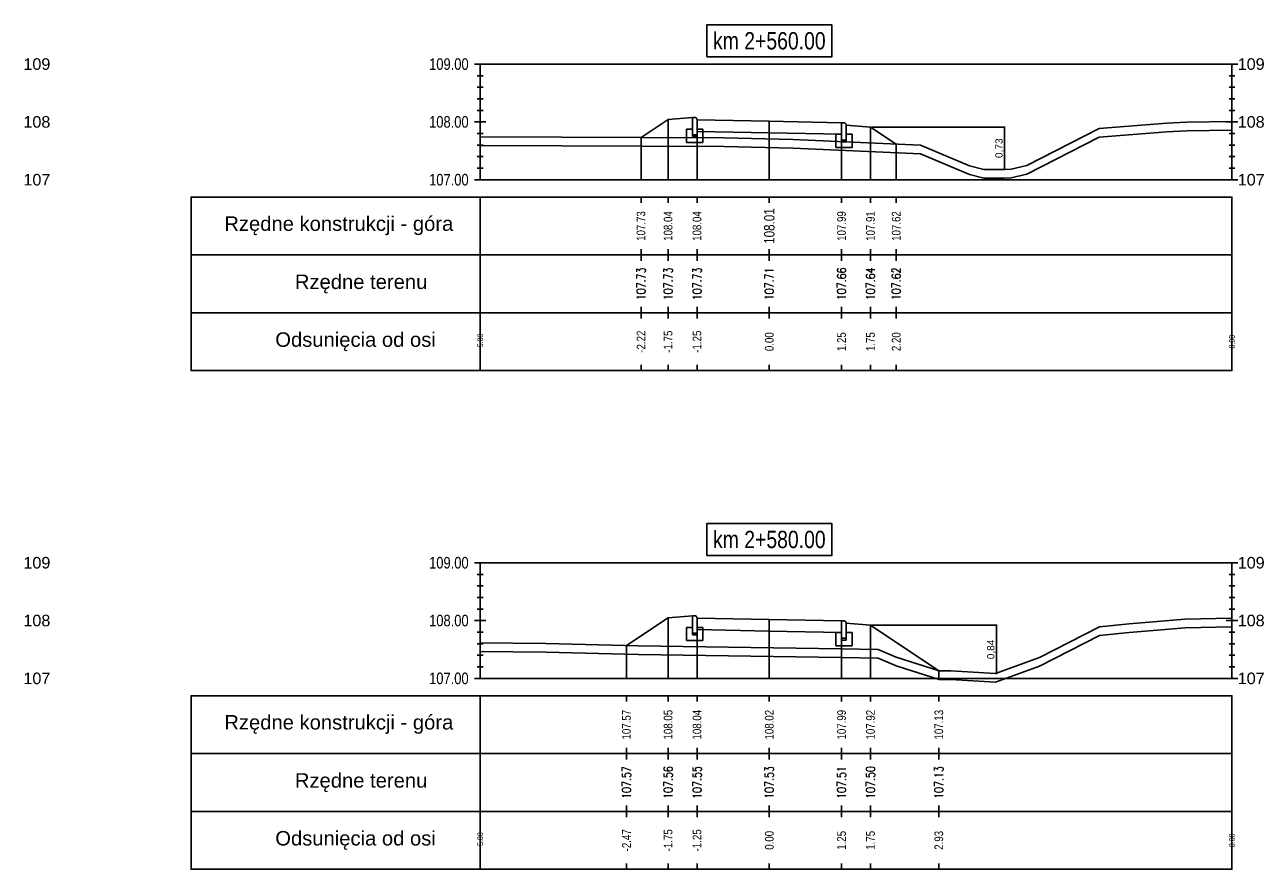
# Model space of a CAD drawing. Extents: x 7537626 to 7538805, y 5722894 to 5725486.
# Tile 32 of 90: x 7538237 to 7538258, y 5725395 to 5725410. Entities that reach past the tile are written whole.
import ezdxf

# ---------------------------------------------------------------- set-up
doc = ezdxf.new("R2010")
doc.units = 0
doc.header["$PDMODE"] = 35
doc.header["$PDSIZE"] = 0.3
for name, color, linetype in [('C-DROGI-PROFILE', 7, 'Continuous'), ('C-DROGI-PROFILE-ETYKIETY', 7, 'Continuous'), ('C-DROGI-PRZEKROJE-ETYKIETY', 7, 'Continuous'), ('C-POPRZECZKA-przekrój', 2, 'Continuous'), ('C-POPRZECZKA-widok', 1, 'Continuous')]:
    doc.layers.add(name, color=color, linetype=linetype)
for name, color, linetype, true_color in [('C-humus', 7, 'Continuous', 0x003df5), ('C-Teren', 7, 'Continuous', 0x005716), ('poprzeczki', 7, 'Continuous', 0x0000d6)]:
    doc.layers.add(name, color=color, linetype=linetype, true_color=true_color)
doc.styles.add('2mm08', font='arial.ttf', dxfattribs={"width": 0.8})
doc.styles.add('opis_50', font='arial.ttf', dxfattribs={"height": 0.125})
doc.styles.get("Standard").update_dxf_attribs({"font": 'arial.ttf'})
doc.dimstyles.new('OPIS_50', dxfattribs={"dimscale": 0.5, "dimtxt": 0.125, "dimasz": 0.25, "dimexe": 0.1, "dimexo": 0.15, "dimgap": 0.1, "dimtad": 1, "dimzin": 0, "dimtxsty": 'opis_50', "dimblk": 'ARCHTICK', "dimcen": 0.15, "dimdle": 0.1, "dimaunit": 2, "dimadec": 4, "dimazin": 0, "dimtfac": 1, "dimtmove": 0, "dimatfit": 3, "dimfxl": 1, "dimarcsym": 0})

# ---------------------------------------------------------------- blocks, each defined once
blk = doc.blocks.new('_ArchTick')
at = {"color": 0, "linetype": 'ByBlock', "const_width": 0.15}
blk.add_lwpolyline([(-0.5, -0.5), (0.5, 0.5)], dxfattribs=at)
blk = doc.blocks.new('*D126')
at = {"layer": 'Defpoints', "color": 0, "transparency": 16777216}
for p in [(7538251.334, 5725408.252), (7538253.29, 5725407.518), (7538253.646, 5725407.518)]:
    blk.add_point(p, dxfattribs=at)
at = {"layer": 'poprzeczki', "color": 0, "lineweight": -2, "transparency": 16777216}
for p, q in [((7538251.349, 5725408.252), (7538253.656, 5725408.252)), ((7538253.646, 5725408.262), (7538253.646, 5725407.508)), ((7538253.305, 5725407.518), (7538253.656, 5725407.518))]:
    blk.add_line(p, q, dxfattribs=at)
at = {"layer": 'poprzeczki', "color": 0, "lineweight": -2, "transparency": 16777216, "xscale": 0.025, "yscale": 0.025, "zscale": 0.025}
for p, rotation in [((7538253.646, 5725408.252), 90), ((7538253.646, 5725407.518), 270)]:
    blk.add_blockref('_ArchTick', p, dxfattribs=dict(at, rotation=rotation))
at = {"layer": 'poprzeczki', "color": 0, "transparency": 16777216, "insert": (7538253.561, 5725407.885), "char_height": 0.125, "attachment_point": 5, "rotation": 90, "style": 'opis_50'}
blk.add_mtext('0,73', dxfattribs=at)
blk = doc.blocks.new('*D127')
at = {"layer": 'Defpoints', "color": 0, "transparency": 16777216}
for p in [(7538251.328, 5725399.635), (7538253.492, 5725398.797), (7538253.504, 5725398.797)]:
    blk.add_point(p, dxfattribs=at)
at = {"layer": 'poprzeczki', "color": 0, "lineweight": -2, "transparency": 16777216}
for p, q in [((7538251.343, 5725399.635), (7538253.514, 5725399.635)), ((7538253.504, 5725399.645), (7538253.504, 5725398.787)), ((7538253.507, 5725398.797), (7538253.514, 5725398.797))]:
    blk.add_line(p, q, dxfattribs=at)
at = {"layer": 'poprzeczki', "color": 0, "lineweight": -2, "transparency": 16777216, "xscale": 0.025, "yscale": 0.025, "zscale": 0.025}
for p, rotation in [((7538253.504, 5725399.635), 90), ((7538253.504, 5725398.797), 270)]:
    blk.add_blockref('_ArchTick', p, dxfattribs=dict(at, rotation=rotation))
at = {"layer": 'poprzeczki', "color": 0, "transparency": 16777216, "insert": (7538253.419, 5725399.216), "char_height": 0.125, "attachment_point": 5, "rotation": 90, "style": 'opis_50'}
blk.add_mtext('0,84', dxfattribs=at)

msp = doc.modelspace()

# ---------------------------------------------------------------- linework, layer by layer
at = {"layer": 'C-DROGI-PROFILE', "color": 7, "linetype": 'Continuous', "lineweight": -3}
for p, q in [((7538247.359, 5725407.039), (7538247.359, 5725406.939)), ((7538247.828, 5725407.039), (7538247.828, 5725406.939)), ((7538248.328, 5725407.039), (7538248.328, 5725406.939)), ((7538249.578, 5725407.039), (7538249.578, 5725406.939)), ((7538250.828, 5725407.039), (7538250.828, 5725406.939)), ((7538251.328, 5725407.039), (7538251.328, 5725406.939)), ((7538251.773, 5725407.039), (7538251.773, 5725406.939)), ((7538247.359, 5725406.039), (7538247.359, 5725406.139)), ((7538247.359, 5725406.039), (7538247.359, 5725405.939)), ((7538247.828, 5725406.039), (7538247.828, 5725406.139)), ((7538247.828, 5725406.039), (7538247.828, 5725405.939)), ((7538248.328, 5725406.039), (7538248.328, 5725406.139)), ((7538248.328, 5725406.039), (7538248.328, 5725405.939)), ((7538249.578, 5725406.039), (7538249.578, 5725406.139)), ((7538249.578, 5725406.039), (7538249.578, 5725405.939)), ((7538250.828, 5725406.039), (7538250.828, 5725406.139)), ((7538250.828, 5725406.039), (7538250.828, 5725405.939)), ((7538251.328, 5725406.039), (7538251.328, 5725406.139)), ((7538251.328, 5725406.039), (7538251.328, 5725405.939)), ((7538251.773, 5725406.039), (7538251.773, 5725406.139)), ((7538251.773, 5725406.039), (7538251.773, 5725405.939)), ((7538247.359, 5725405.039), (7538247.359, 5725405.139)), ((7538247.828, 5725405.039), (7538247.828, 5725405.139)), ((7538248.328, 5725405.039), (7538248.328, 5725405.139)), ((7538249.578, 5725405.039), (7538249.578, 5725405.139)), ((7538250.828, 5725405.039), (7538250.828, 5725405.139)), ((7538251.328, 5725405.039), (7538251.328, 5725405.139)), ((7538251.773, 5725405.039), (7538251.773, 5725405.139)), ((7538247.359, 5725405.039), (7538247.359, 5725404.939)), ((7538247.828, 5725405.039), (7538247.828, 5725404.939)), ((7538248.328, 5725405.039), (7538248.328, 5725404.939)), ((7538249.578, 5725405.039), (7538249.578, 5725404.939)), ((7538250.828, 5725405.039), (7538250.828, 5725404.939)), ((7538251.328, 5725405.039), (7538251.328, 5725404.939)), ((7538251.773, 5725405.039), (7538251.773, 5725404.939)), ((7538247.359, 5725404.039), (7538247.359, 5725404.139)), ((7538247.828, 5725404.039), (7538247.828, 5725404.139)), ((7538248.328, 5725404.039), (7538248.328, 5725404.139)), ((7538249.578, 5725404.039), (7538249.578, 5725404.139)), ((7538250.828, 5725404.039), (7538250.828, 5725404.139)), ((7538251.328, 5725404.039), (7538251.328, 5725404.139)), ((7538251.773, 5725404.039), (7538251.773, 5725404.139)), ((7538247.108, 5725398.414), (7538247.108, 5725398.314)), ((7538247.828, 5725398.414), (7538247.828, 5725398.314)), ((7538248.328, 5725398.414), (7538248.328, 5725398.314)), ((7538249.578, 5725398.414), (7538249.578, 5725398.314)), ((7538250.828, 5725398.414), (7538250.828, 5725398.314)), ((7538251.328, 5725398.414), (7538251.328, 5725398.314)), ((7538252.51, 5725398.414), (7538252.51, 5725398.314)), ((7538247.108, 5725397.414), (7538247.108, 5725397.514)), ((7538247.108, 5725397.414), (7538247.108, 5725397.314)), ((7538247.828, 5725397.414), (7538247.828, 5725397.514)), ((7538247.828, 5725397.414), (7538247.828, 5725397.314)), ((7538248.328, 5725397.414), (7538248.328, 5725397.514)), ((7538248.328, 5725397.414), (7538248.328, 5725397.314)), ((7538249.578, 5725397.414), (7538249.578, 5725397.514)), ((7538249.578, 5725397.414), (7538249.578, 5725397.314)), ((7538250.828, 5725397.414), (7538250.828, 5725397.514)), ((7538250.828, 5725397.414), (7538250.828, 5725397.314)), ((7538251.328, 5725397.414), (7538251.328, 5725397.514)), ((7538251.328, 5725397.414), (7538251.328, 5725397.314)), ((7538252.51, 5725397.414), (7538252.51, 5725397.514)), ((7538252.51, 5725397.414), (7538252.51, 5725397.314)), ((7538247.108, 5725396.414), (7538247.108, 5725396.514)), ((7538247.828, 5725396.414), (7538247.828, 5725396.514)), ((7538248.328, 5725396.414), (7538248.328, 5725396.514)), ((7538249.578, 5725396.414), (7538249.578, 5725396.514)), ((7538250.828, 5725396.414), (7538250.828, 5725396.514)), ((7538251.328, 5725396.414), (7538251.328, 5725396.514)), ((7538252.51, 5725396.414), (7538252.51, 5725396.514)), ((7538247.108, 5725396.414), (7538247.108, 5725396.314)), ((7538247.828, 5725396.414), (7538247.828, 5725396.314)), ((7538248.328, 5725396.414), (7538248.328, 5725396.314)), ((7538249.578, 5725396.414), (7538249.578, 5725396.314)), ((7538250.828, 5725396.414), (7538250.828, 5725396.314)), ((7538251.328, 5725396.414), (7538251.328, 5725396.314)), ((7538252.51, 5725396.414), (7538252.51, 5725396.314)), ((7538247.108, 5725395.414), (7538247.108, 5725395.514)), ((7538247.828, 5725395.414), (7538247.828, 5725395.514)), ((7538248.328, 5725395.414), (7538248.328, 5725395.514)), ((7538249.578, 5725395.414), (7538249.578, 5725395.514)), ((7538250.828, 5725395.414), (7538250.828, 5725395.514)), ((7538251.328, 5725395.414), (7538251.328, 5725395.514)), ((7538252.51, 5725395.414), (7538252.51, 5725395.514))]:
    msp.add_line(p, q, dxfattribs=at)
at = {"layer": 'C-DROGI-PROFILE', "color": 1, "linetype": 'Continuous', "lineweight": -3}
for points in [[(7538244.578, 5725406.039), (7538244.578, 5725407.039), (7538239.578, 5725407.039), (7538239.578, 5725406.039)], [(7538244.578, 5725406.039), (7538257.578, 5725406.039), (7538257.578, 5725407.039), (7538244.578, 5725407.039)], [(7538244.578, 5725405.039), (7538244.578, 5725406.039), (7538239.578, 5725406.039), (7538239.578, 5725405.039)], [(7538244.578, 5725405.039), (7538257.578, 5725405.039), (7538257.578, 5725406.039), (7538244.578, 5725406.039)], [(7538244.578, 5725404.039), (7538244.578, 5725405.039), (7538239.578, 5725405.039), (7538239.578, 5725404.039)], [(7538244.578, 5725404.039), (7538257.578, 5725404.039), (7538257.578, 5725405.039), (7538244.578, 5725405.039)], [(7538244.578, 5725397.414), (7538244.578, 5725398.414), (7538239.578, 5725398.414), (7538239.578, 5725397.414)], [(7538244.578, 5725397.414), (7538257.578, 5725397.414), (7538257.578, 5725398.414), (7538244.578, 5725398.414)], [(7538244.578, 5725396.414), (7538244.578, 5725397.414), (7538239.578, 5725397.414), (7538239.578, 5725396.414)], [(7538244.578, 5725396.414), (7538257.578, 5725396.414), (7538257.578, 5725397.414), (7538244.578, 5725397.414)], [(7538244.578, 5725395.414), (7538244.578, 5725396.414), (7538239.578, 5725396.414), (7538239.578, 5725395.414)], [(7538244.578, 5725395.414), (7538257.578, 5725395.414), (7538257.578, 5725396.414), (7538244.578, 5725396.414)]]:
    msp.add_3dface(points, dxfattribs=at)
at = {"layer": 'C-DROGI-PRZEKROJE-ETYKIETY', "color": 1, "linetype": 'Continuous', "lineweight": -3}
for p, q in [((7538247.828, 5725408.382), (7538247.828, 5725407.339)), ((7538248.328, 5725408.376), (7538248.328, 5725407.339)), ((7538249.578, 5725408.351), (7538249.578, 5725407.339)), ((7538250.828, 5725408.326), (7538250.828, 5725407.339)), ((7538251.328, 5725408.252), (7538251.328, 5725407.339)), ((7538247.359, 5725408.07), (7538247.359, 5725407.339)), ((7538251.773, 5725407.956), (7538251.773, 5725407.339)), ((7538247.828, 5725399.765), (7538247.828, 5725398.714)), ((7538248.328, 5725399.758), (7538248.328, 5725398.714)), ((7538249.578, 5725399.733), (7538249.578, 5725398.714)), ((7538250.828, 5725399.708), (7538250.828, 5725398.714)), ((7538251.328, 5725399.635), (7538251.328, 5725398.714)), ((7538247.108, 5725399.285), (7538247.108, 5725398.714)), ((7538252.51, 5725398.846), (7538252.51, 5725398.714))]:
    msp.add_line(p, q, dxfattribs=at)
at = {"layer": 'C-humus'}
for p, q in [((7538254.032, 5725407.435), (7538255.284, 5725408.074)), ((7538255.284, 5725408.074), (7538256.455, 5725408.17)), ((7538256.455, 5725408.17), (7538256.798, 5725408.185)), ((7538256.798, 5725408.185), (7538257.578, 5725408.197)), ((7538244.578, 5725407.932), (7538248.791, 5725407.913)), ((7538248.791, 5725407.913), (7538249.991, 5725407.887)), ((7538249.991, 5725407.887), (7538252.195, 5725407.786)), ((7538252.195, 5725407.786), (7538253.039, 5725407.429)), ((7538253.763, 5725407.37), (7538254.032, 5725407.435)), ((7538253.039, 5725407.429), (7538253.29, 5725407.368)), ((7538253.29, 5725407.368), (7538253.641, 5725407.368)), ((7538253.641, 5725407.368), (7538253.763, 5725407.37)), ((7538255.287, 5725399.458), (7538255.8, 5725399.509)), ((7538255.8, 5725399.509), (7538256.77, 5725399.588)), ((7538256.77, 5725399.588), (7538257.578, 5725399.608)), ((7538254.248, 5725398.927), (7538255.287, 5725399.458)), ((7538244.578, 5725399.179), (7538245.713, 5725399.167)), ((7538245.713, 5725399.167), (7538247.312, 5725399.13)), ((7538247.312, 5725399.13), (7538250.822, 5725399.075)), ((7538250.822, 5725399.075), (7538251.459, 5725399.062)), ((7538251.459, 5725399.062), (7538251.769, 5725398.931)), ((7538251.769, 5725398.931), (7538252.513, 5725398.696)), ((7538253.492, 5725398.647), (7538254.248, 5725398.927)), ((7538252.513, 5725398.696), (7538252.718, 5725398.696)), ((7538252.718, 5725398.696), (7538253.492, 5725398.647))]:
    msp.add_line(p, q, dxfattribs=at)
at = {"layer": 'C-POPRZECZKA-przekrój', "color": 2, "linetype": 'Continuous', "lineweight": -3}
for p, q in [((7538247.359, 5725408.07), (7538247.828, 5725408.382)), ((7538247.828, 5725408.382), (7538248.248, 5725408.416)), ((7538248.288, 5725408.416), (7538248.248, 5725408.416)), ((7538248.248, 5725408.416), (7538248.248, 5725408.086)), ((7538248.293, 5725408.416), (7538248.288, 5725408.416)), ((7538248.302, 5725408.414), (7538248.293, 5725408.416)), ((7538248.31, 5725408.409), (7538248.302, 5725408.414)), ((7538248.316, 5725408.404), (7538248.31, 5725408.409)), ((7538248.32, 5725408.399), (7538248.316, 5725408.404)), ((7538248.325, 5725408.392), (7538248.32, 5725408.399)), ((7538248.327, 5725408.383), (7538248.325, 5725408.392)), ((7538248.328, 5725408.376), (7538248.327, 5725408.383)), ((7538248.328, 5725408.376), (7538249.578, 5725408.351)), ((7538248.328, 5725408.376), (7538248.329, 5725408.176)), ((7538248.328, 5725408.086), (7538248.328, 5725408.376)), ((7538248.328, 5725408.376), (7538248.328, 5725408.216)), ((7538249.578, 5725408.151), (7538249.578, 5725408.351)), ((7538249.578, 5725408.351), (7538250.828, 5725408.326)), ((7538250.828, 5725408.326), (7538250.827, 5725408.126)), ((7538250.868, 5725408.326), (7538250.828, 5725408.326)), ((7538250.828, 5725408.326), (7538250.828, 5725407.996)), ((7538250.873, 5725408.326), (7538250.868, 5725408.326)), ((7538250.882, 5725408.324), (7538250.873, 5725408.326)), ((7538250.89, 5725408.319), (7538250.882, 5725408.324)), ((7538250.896, 5725408.314), (7538250.89, 5725408.319)), ((7538250.9, 5725408.309), (7538250.896, 5725408.314)), ((7538250.905, 5725408.302), (7538250.9, 5725408.309)), ((7538250.907, 5725408.293), (7538250.905, 5725408.302)), ((7538250.908, 5725408.286), (7538250.907, 5725408.293)), ((7538250.908, 5725407.996), (7538250.908, 5725408.286)), ((7538250.908, 5725408.286), (7538250.908, 5725408.126)), ((7538250.908, 5725408.286), (7538251.328, 5725408.252)), ((7538248.148, 5725407.986), (7538248.148, 5725408.216)), ((7538248.148, 5725408.216), (7538248.248, 5725408.216)), ((7538248.248, 5725408.216), (7538248.248, 5725408.116)), ((7538248.248, 5725408.116), (7538248.328, 5725408.116)), ((7538248.248, 5725408.086), (7538248.328, 5725408.086)), ((7538248.328, 5725408.216), (7538248.428, 5725408.216)), ((7538248.329, 5725408.176), (7538249.578, 5725408.151)), ((7538248.428, 5725408.216), (7538248.428, 5725407.986)), ((7538249.578, 5725408.151), (7538250.827, 5725408.126)), ((7538250.728, 5725407.896), (7538250.728, 5725408.126)), ((7538250.728, 5725408.126), (7538250.828, 5725408.126)), ((7538250.828, 5725408.126), (7538250.828, 5725408.026)), ((7538250.908, 5725408.126), (7538251.008, 5725408.126)), ((7538251.008, 5725408.126), (7538251.008, 5725407.896)), ((7538251.328, 5725408.252), (7538251.773, 5725407.956)), ((7538248.428, 5725407.986), (7538248.148, 5725407.986)), ((7538251.008, 5725407.896), (7538250.728, 5725407.896)), ((7538250.828, 5725408.026), (7538250.908, 5725408.026)), ((7538250.828, 5725407.996), (7538250.908, 5725407.996)), ((7538247.108, 5725399.285), (7538247.828, 5725399.765)), ((7538247.828, 5725399.765), (7538248.248, 5725399.798)), ((7538248.288, 5725399.798), (7538248.248, 5725399.798)), ((7538248.248, 5725399.798), (7538248.248, 5725399.468)), ((7538248.293, 5725399.798), (7538248.288, 5725399.798)), ((7538248.302, 5725399.796), (7538248.293, 5725399.798)), ((7538248.31, 5725399.791), (7538248.302, 5725399.796)), ((7538248.316, 5725399.787), (7538248.31, 5725399.791)), ((7538248.32, 5725399.781), (7538248.316, 5725399.787)), ((7538248.325, 5725399.774), (7538248.32, 5725399.781)), ((7538248.327, 5725399.766), (7538248.325, 5725399.774)), ((7538248.328, 5725399.758), (7538248.327, 5725399.766)), ((7538248.328, 5725399.758), (7538249.578, 5725399.733)), ((7538248.328, 5725399.758), (7538248.329, 5725399.558)), ((7538248.328, 5725399.468), (7538248.328, 5725399.758)), ((7538248.328, 5725399.758), (7538248.328, 5725399.598)), ((7538249.578, 5725399.533), (7538249.578, 5725399.733)), ((7538249.578, 5725399.733), (7538250.828, 5725399.708)), ((7538248.148, 5725399.368), (7538248.148, 5725399.598)), ((7538248.148, 5725399.598), (7538248.248, 5725399.598)), ((7538248.248, 5725399.598), (7538248.248, 5725399.498)), ((7538248.328, 5725399.598), (7538248.428, 5725399.598)), ((7538248.329, 5725399.558), (7538249.578, 5725399.533)), ((7538248.428, 5725399.598), (7538248.428, 5725399.368)), ((7538249.578, 5725399.533), (7538250.827, 5725399.508)), ((7538250.728, 5725399.278), (7538250.728, 5725399.508)), ((7538250.728, 5725399.508), (7538250.828, 5725399.508)), ((7538250.828, 5725399.708), (7538250.827, 5725399.508)), ((7538250.868, 5725399.708), (7538250.828, 5725399.708)), ((7538250.828, 5725399.708), (7538250.828, 5725399.378)), ((7538250.828, 5725399.508), (7538250.828, 5725399.408)), ((7538250.873, 5725399.708), (7538250.868, 5725399.708)), ((7538250.882, 5725399.706), (7538250.873, 5725399.708)), ((7538250.89, 5725399.701), (7538250.882, 5725399.706)), ((7538250.896, 5725399.697), (7538250.89, 5725399.701)), ((7538250.9, 5725399.691), (7538250.896, 5725399.697)), ((7538250.905, 5725399.684), (7538250.9, 5725399.691)), ((7538250.907, 5725399.676), (7538250.905, 5725399.684)), ((7538250.908, 5725399.668), (7538250.907, 5725399.676)), ((7538250.908, 5725399.378), (7538250.908, 5725399.668)), ((7538250.908, 5725399.668), (7538250.908, 5725399.508)), ((7538250.908, 5725399.668), (7538251.328, 5725399.635)), ((7538250.908, 5725399.508), (7538251.008, 5725399.508)), ((7538251.008, 5725399.508), (7538251.008, 5725399.278)), ((7538251.328, 5725399.635), (7538252.51, 5725398.846)), ((7538248.428, 5725399.368), (7538248.148, 5725399.368)), ((7538248.248, 5725399.498), (7538248.328, 5725399.498)), ((7538248.248, 5725399.468), (7538248.328, 5725399.468)), ((7538250.828, 5725399.408), (7538250.908, 5725399.408)), ((7538250.828, 5725399.378), (7538250.908, 5725399.378)), ((7538251.008, 5725399.278), (7538250.728, 5725399.278))]:
    msp.add_line(p, q, dxfattribs=at)
at = {"layer": 'C-POPRZECZKA-widok', "color": 1, "linetype": 'Continuous', "lineweight": -3}
for p, q in [((7538244.478, 5725409.339), (7538257.678, 5725409.339)), ((7538244.578, 5725407.339), (7538244.578, 5725409.339)), ((7538257.578, 5725407.339), (7538257.578, 5725409.339)), ((7538244.528, 5725409.139), (7538244.628, 5725409.139)), ((7538244.528, 5725408.939), (7538244.628, 5725408.939)), ((7538257.528, 5725409.139), (7538257.628, 5725409.139)), ((7538257.528, 5725408.939), (7538257.628, 5725408.939)), ((7538244.528, 5725408.739), (7538244.628, 5725408.739)), ((7538257.528, 5725408.739), (7538257.628, 5725408.739)), ((7538244.528, 5725408.539), (7538244.628, 5725408.539)), ((7538257.528, 5725408.539), (7538257.628, 5725408.539)), ((7538244.478, 5725408.339), (7538244.678, 5725408.339)), ((7538244.528, 5725408.339), (7538244.628, 5725408.339)), ((7538257.478, 5725408.339), (7538257.678, 5725408.339)), ((7538257.528, 5725408.339), (7538257.628, 5725408.339)), ((7538244.528, 5725408.139), (7538244.628, 5725408.139)), ((7538257.528, 5725408.139), (7538257.628, 5725408.139)), ((7538244.528, 5725407.939), (7538244.628, 5725407.939)), ((7538257.528, 5725407.939), (7538257.628, 5725407.939)), ((7538244.528, 5725407.739), (7538244.628, 5725407.739)), ((7538257.528, 5725407.739), (7538257.628, 5725407.739)), ((7538244.528, 5725407.539), (7538244.628, 5725407.539)), ((7538257.528, 5725407.539), (7538257.628, 5725407.539)), ((7538244.478, 5725407.339), (7538257.678, 5725407.339)), ((7538244.478, 5725400.714), (7538257.678, 5725400.714)), ((7538244.578, 5725398.714), (7538244.578, 5725400.714)), ((7538257.578, 5725398.714), (7538257.578, 5725400.714)), ((7538244.528, 5725400.514), (7538244.628, 5725400.514)), ((7538257.528, 5725400.514), (7538257.628, 5725400.514)), ((7538244.528, 5725400.314), (7538244.628, 5725400.314)), ((7538257.528, 5725400.314), (7538257.628, 5725400.314)), ((7538244.528, 5725400.114), (7538244.628, 5725400.114)), ((7538257.528, 5725400.114), (7538257.628, 5725400.114)), ((7538244.528, 5725399.914), (7538244.628, 5725399.914)), ((7538257.528, 5725399.914), (7538257.628, 5725399.914)), ((7538244.478, 5725399.714), (7538244.678, 5725399.714)), ((7538244.528, 5725399.714), (7538244.628, 5725399.714)), ((7538244.528, 5725399.514), (7538244.628, 5725399.514)), ((7538257.478, 5725399.714), (7538257.678, 5725399.714)), ((7538257.528, 5725399.714), (7538257.628, 5725399.714)), ((7538257.528, 5725399.514), (7538257.628, 5725399.514)), ((7538244.528, 5725399.314), (7538244.628, 5725399.314)), ((7538257.528, 5725399.314), (7538257.628, 5725399.314)), ((7538244.528, 5725399.114), (7538244.628, 5725399.114)), ((7538257.528, 5725399.114), (7538257.628, 5725399.114)), ((7538244.528, 5725398.914), (7538244.628, 5725398.914)), ((7538257.528, 5725398.914), (7538257.628, 5725398.914)), ((7538244.478, 5725398.714), (7538257.678, 5725398.714))]:
    msp.add_line(p, q, dxfattribs=at)
at = {"layer": 'C-POPRZECZKA-widok', "color": 3, "linetype": 'Continuous', "lineweight": -3}
for points in [[(7538248.498, 5725409.464), (7538250.658, 5725409.464), (7538250.658, 5725410.02), (7538248.498, 5725410.02)], [(7538248.498, 5725400.839), (7538250.658, 5725400.839), (7538250.658, 5725401.395), (7538248.498, 5725401.395)]]:
    msp.add_3dface(points, dxfattribs=at)
at = {"layer": 'C-Teren'}
for p, q in [((7538255.284, 5725408.224), (7538256.455, 5725408.32)), ((7538256.455, 5725408.32), (7538256.798, 5725408.335)), ((7538256.798, 5725408.335), (7538257.578, 5725408.347)), ((7538244.578, 5725408.082), (7538248.791, 5725408.063)), ((7538254.032, 5725407.585), (7538255.284, 5725408.224)), ((7538248.791, 5725408.063), (7538249.991, 5725408.037)), ((7538249.991, 5725408.037), (7538252.195, 5725407.936)), ((7538252.195, 5725407.936), (7538253.039, 5725407.579)), ((7538253.039, 5725407.579), (7538253.29, 5725407.518)), ((7538253.29, 5725407.518), (7538253.641, 5725407.518)), ((7538253.641, 5725407.518), (7538253.763, 5725407.52)), ((7538253.763, 5725407.52), (7538254.032, 5725407.585)), ((7538255.8, 5725399.659), (7538256.77, 5725399.738)), ((7538256.77, 5725399.738), (7538257.578, 5725399.758)), ((7538254.248, 5725399.077), (7538255.287, 5725399.608)), ((7538255.287, 5725399.608), (7538255.8, 5725399.659)), ((7538244.578, 5725399.329), (7538245.713, 5725399.317)), ((7538245.713, 5725399.317), (7538247.312, 5725399.28)), ((7538247.312, 5725399.28), (7538250.822, 5725399.225)), ((7538250.822, 5725399.225), (7538251.459, 5725399.212)), ((7538251.459, 5725399.212), (7538251.769, 5725399.081)), ((7538251.769, 5725399.081), (7538252.513, 5725398.846)), ((7538253.492, 5725398.797), (7538254.248, 5725399.077)), ((7538252.513, 5725398.846), (7538252.718, 5725398.846)), ((7538252.718, 5725398.846), (7538253.492, 5725398.797))]:
    msp.add_line(p, q, dxfattribs=at)

# ---------------------------------------------------------------- texts
at = {"layer": 'C-DROGI-PROFILE', "color": 2}
for s, p in [('Rzędne konstrukcji - góra', (7538240.153, 5725406.456)), ('Rzędne terenu', (7538241.373, 5725405.45)), ('Odsunięcia od osi', (7538241.034, 5725404.45)), ('Rzędne konstrukcji - góra', (7538240.153, 5725397.831)), ('Rzędne terenu', (7538241.373, 5725396.825)), ('Odsunięcia od osi', (7538241.034, 5725395.825))]:
    msp.add_text(s, height=0.25, dxfattribs=at).set_placement(p)
at = {"layer": 'C-DROGI-PROFILE-ETYKIETY', "color": 1, "linetype": 'Continuous', "lineweight": -3, "attachment_point": 5, "rotation": 90, "style": '2mm08'}
for s, insert, char_height in [('107.73', (7538247.359, 5725406.539), 0.15), ('108.04', (7538247.828, 5725406.539), 0.15), ('108.04', (7538248.328, 5725406.539), 0.15), ('108.01', (7538249.578, 5725406.539), 0.18), ('107.99', (7538250.828, 5725406.539), 0.15), ('107.91', (7538251.328, 5725406.539), 0.15), ('107.62', (7538251.773, 5725406.539), 0.15), ('{\\Fsimplex.shx|c238;107.73}', (7538247.359, 5725405.539), 0.15), ('{\\Fsimplex.shx|c238;107.73}', (7538247.828, 5725405.539), 0.15), ('{\\Fsimplex.shx|c238;107.73}', (7538248.328, 5725405.539), 0.15), ('{\\Fsimplex.shx|c238;107.71}', (7538249.578, 5725405.539), 0.15), ('{\\Fsimplex.shx|c238;107.66}', (7538250.828, 5725405.539), 0.15), ('{\\Fsimplex.shx|c238;107.64}', (7538251.328, 5725405.539), 0.15), ('{\\Fsimplex.shx|c238;107.62}', (7538251.773, 5725405.539), 0.15), ('-2.22', (7538247.359, 5725404.539), 0.15), ('-1.75', (7538247.828, 5725404.539), 0.15), ('-1.25', (7538248.328, 5725404.539), 0.15), ('0.00', (7538249.578, 5725404.539), 0.15), ('1.25', (7538250.828, 5725404.539), 0.15), ('1.75', (7538251.328, 5725404.539), 0.15), ('2.20', (7538251.773, 5725404.539), 0.15), ('108.04', (7538248.328, 5725397.914), 0.15), ('107.57', (7538247.108, 5725397.914), 0.15), ('108.05', (7538247.828, 5725397.914), 0.15), ('108.02', (7538249.578, 5725397.914), 0.15), ('107.99', (7538250.828, 5725397.914), 0.15), ('107.92', (7538251.328, 5725397.914), 0.15), ('107.13', (7538252.51, 5725397.914), 0.15), ('{\\Fsimplex.shx|c238;107.57}', (7538247.108, 5725396.914), 0.15), ('{\\Fsimplex.shx|c238;107.56}', (7538247.828, 5725396.914), 0.15), ('{\\Fsimplex.shx|c238;107.55}', (7538248.328, 5725396.914), 0.15), ('{\\Fsimplex.shx|c238;107.53}', (7538249.578, 5725396.914), 0.15), ('{\\Fsimplex.shx|c238;107.51}', (7538250.828, 5725396.914), 0.15), ('{\\Fsimplex.shx|c238;107.50}', (7538251.328, 5725396.914), 0.15), ('{\\Fsimplex.shx|c238;107.13}', (7538252.51, 5725396.914), 0.15), ('-2.47', (7538247.108, 5725395.914), 0.15), ('-1.75', (7538247.828, 5725395.914), 0.15), ('-1.25', (7538248.328, 5725395.914), 0.15), ('0.00', (7538249.578, 5725395.914), 0.15), ('1.25', (7538250.828, 5725395.914), 0.15), ('1.75', (7538251.328, 5725395.914), 0.15), ('2.93', (7538252.51, 5725395.914), 0.15)]:
    msp.add_mtext(s, dxfattribs=dict(at, insert=insert, char_height=char_height))
at = {"layer": 'C-DROGI-PROFILE-ETYKIETY', "color": 7, "linetype": 'Continuous', "lineweight": -3, "char_height": 0.1, "attachment_point": 5, "rotation": 90, "style": '2mm08'}
for s, insert in [('-5.00', (7538244.578, 5725404.539)), ('8.00', (7538257.578, 5725404.539)), ('-5.00', (7538244.578, 5725395.914)), ('8.00', (7538257.578, 5725395.914))]:
    msp.add_mtext(s, dxfattribs=dict(at, insert=insert))
at = {"layer": 'C-POPRZECZKA-widok', "color": 3, "linetype": 'Continuous', "lineweight": -3, "char_height": 0.3, "attachment_point": 8, "style": '2mm08'}
for s, insert in [('km 2+560.00', (7538249.578, 5725409.589)), ('km 2+580.00', (7538249.578, 5725400.964))]:
    msp.add_mtext(s, dxfattribs=dict(at, insert=insert))
at = {"layer": 'C-POPRZECZKA-widok', "color": 1, "linetype": 'Continuous', "lineweight": -3, "char_height": 0.2, "attachment_point": 4}
for s, insert in [('109', (7538236.678, 5725409.339)), ('109', (7538257.678, 5725409.339)), ('108', (7538236.678, 5725408.339)), ('108', (7538257.678, 5725408.339)), ('107', (7538236.678, 5725407.339)), ('107', (7538257.678, 5725407.339)), ('109', (7538236.678, 5725400.714)), ('109', (7538257.678, 5725400.714)), ('108', (7538236.678, 5725399.714)), ('108', (7538257.678, 5725399.714)), ('107', (7538236.678, 5725398.714)), ('107', (7538257.678, 5725398.714))]:
    msp.add_mtext(s, dxfattribs=dict(at, insert=insert))
at = {"layer": 'C-POPRZECZKA-widok', "color": 1, "linetype": 'Continuous', "lineweight": -3, "char_height": 0.2, "attachment_point": 6, "style": '2mm08'}
for s, insert in [('109.00', (7538244.378, 5725409.339)), ('108.00', (7538244.378, 5725408.339)), ('107.00', (7538244.378, 5725407.339)), ('109.00', (7538244.378, 5725400.714)), ('108.00', (7538244.378, 5725399.714)), ('107.00', (7538244.378, 5725398.714))]:
    msp.add_mtext(s, dxfattribs=dict(at, insert=insert))

# ---------------------------------------------------------------- dimensions: what is measured, and where the dimension line sits
at = {"layer": 'poprzeczki'}
for base, p1, p2, picture, middle in [((7538253.646, 5725407.518), (7538251.334, 5725408.252), (7538253.29, 5725407.518), '*D126', (7538253.561, 5725407.885)), ((7538253.504, 5725398.797), (7538251.328, 5725399.635), (7538253.492, 5725398.797), '*D127', (7538253.419, 5725399.216))]:
    dim = msp.add_linear_dim(base=base, p1=p1, p2=p2, angle=90, dimstyle='OPIS_50', override={"dimscale": 0.1}, dxfattribs=at)
    dim.commit()
    dim.dimension.update_dxf_attribs({"geometry": picture, "text_midpoint": middle})

doc.saveas('drawing.dxf')
